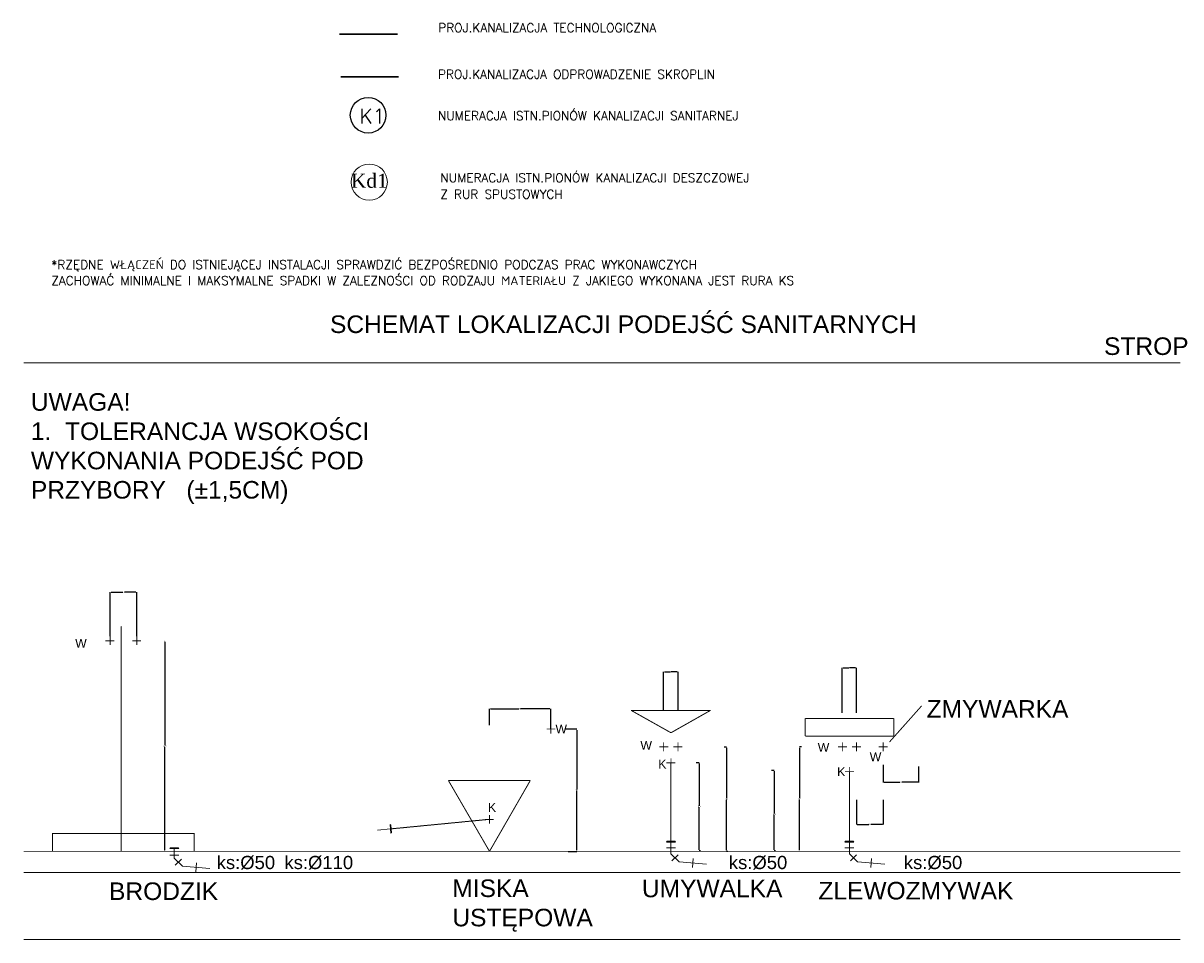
# Model space of a CAD drawing. Header units: millimetres. Extents: x 293871 to 335272, y 34548 to 100072.
# Tile 1 of 19: x 293871 to 305184, y 35181 to 44141. Entities that reach past the tile are written whole.
import ezdxf
from ezdxf.enums import TextEntityAlignment as Align
from ezdxf.lldxf.tags import DXFTag

# ---------------------------------------------------------------- set-up
doc = ezdxf.new("R2010")
doc.units = ezdxf.units.MM
for name, pattern in [('04b018', [5.49, 4.32, -0.54, 0.09, -0.54]), ('DASHED', [0.75, 0.5, -0.25]), ('DIVIDE', [1.25, 0.5, -0.25, 0, -0.25, 0, -0.25]), ('KRESKOWA', [19.05, 12.7, -6.35])]:
    doc.linetypes.add(name, pattern=pattern)
for name, color, linetype, lineweight in [('_IS_WOD_OPIS', 7, 'Continuous', 15), ('IS - KS - odporowadzenie skroplin', 230, 'DIVIDE', 30), ('KS-rury-profil', 34, 'Continuous', 30), ('W_KAN PODSTROP', 202, 'KRESKOWA', 30), ('w_opis_legenda', 7, 'Continuous', 18), ('w_opis_pion_kan_deszcz', 94, 'Continuous', 20)]:
    doc.layers.add(name, color=color, linetype=linetype, lineweight=lineweight)
doc.layers.add('IS_Grafika', color=94, linetype='SOLID')
doc.styles.add('Arial', font='arial.ttf')
doc.styles.get("Standard").update_dxf_attribs({"font": 'arial.ttf'})
doc.styles.add('Łukasz', font='simplex.shx')
doc.styles.add('Łukasz 2', font='times.ttf')
tags = doc.linetypes.add('SOLID', pattern=[10, 10, 0]).pattern_tags.tags
tags[6:7] = [DXFTag(74, 4), DXFTag(75, 0), DXFTag(340, '0'), DXFTag(46, 0.0), DXFTag(50, 0.0), DXFTag(44, 0.0), DXFTag(45, 0.0)]
tags[4:5] = [DXFTag(74, 4), DXFTag(75, 0), DXFTag(340, '0'), DXFTag(46, 0.0), DXFTag(50, 0.0), DXFTag(44, 0.0), DXFTag(45, 0.0)]
doc.dimstyles.get("Standard").update_dxf_attribs({"dimtxt": 0.18, "dimasz": 0.18, "dimexe": 0.18, "dimexo": 0.0625, "dimgap": 0.09, "dimtad": 0, "dimtih": 1, "dimtoh": 1, "dimdec": 4, "dimzin": 0, "dimdsep": 46, "dimtxsty": 'Standard', "dimcen": 0.09, "dimadec": 0, "dimazin": 0, "dimtfac": 1, "dimtdec": 4, "dimtofl": 0, "dimtmove": 0, "dimatfit": 3, "dimfxl": 1, "dimtolj": 1, "dimtzin": 0, "dimarcsym": 0})

# ---------------------------------------------------------------- blocks, each defined once
blk = doc.blocks.new('*D1')
at = {"layer": '_IS_WOD_OPIS', "color": 0, "lineweight": -2}
for p, q in [((299164, 37242), (299281, 37242)), ((299280, 37232), (299280, 36652)), ((299280, 36056), (299280, 36636)), ((299196, 36046), (299281, 36046))]:
    blk.add_line(p, q, dxfattribs=at)
at = {"layer": '_IS_WOD_OPIS', "color": 0}
for points in [[(299282, 37232), (299279, 37232), (299280, 37242)], [(299279, 36056), (299282, 36056), (299280, 36046)]]:
    blk.add_solid(points, dxfattribs=at)
at = {"layer": '_IS_WOD_OPIS', "color": 0, "lineweight": 0, "insert": (299280, 36644), "char_height": 15, "attachment_point": 5}
blk.add_mtext('\\A1;70', dxfattribs=at)
blk = doc.blocks.new('*D2')
at = {"layer": '_IS_WOD_OPIS', "color": 0, "lineweight": -2}
for p, q in [((298428, 37280), (298428, 37440)), ((298438, 37439), (298711, 37439)), ((299017, 37439), (298732, 37439)), ((299027, 37242), (299027, 37440))]:
    blk.add_line(p, q, dxfattribs=at)
at = {"layer": '_IS_WOD_OPIS', "color": 0}
for points in [[(298438, 37441), (298438, 37438), (298428, 37439)], [(299017, 37438), (299017, 37441), (299027, 37439)]]:
    blk.add_solid(points, dxfattribs=at)
at = {"layer": '_IS_WOD_OPIS', "color": 0, "lineweight": 0, "insert": (298721, 37439), "char_height": 15, "attachment_point": 5}
blk.add_mtext('\\A1;70', dxfattribs=at)
blk = doc.blocks.new('*D3')
at = {"layer": '_IS_WOD_OPIS', "color": 0, "lineweight": -2}
for p, q in [((300129, 37424), (300129, 37802)), ((300139, 37802), (300195, 37802)), ((300260, 37802), (300205, 37802)), ((300270, 37424), (300270, 37802))]:
    blk.add_line(p, q, dxfattribs=at)
at = {"layer": '_IS_WOD_OPIS', "color": 0}
for points in [[(300139, 37803), (300139, 37800), (300129, 37802)], [(300260, 37800), (300260, 37803), (300270, 37802)]]:
    blk.add_solid(points, dxfattribs=at)
at = {"layer": '_IS_WOD_OPIS', "color": 0, "lineweight": 0, "insert": (300200, 37802), "char_height": 15, "attachment_point": 5}
blk.add_mtext('\\A1;8', dxfattribs=at)
blk = doc.blocks.new('*D4')
at = {"layer": '_IS_WOD_OPIS', "color": 0, "lineweight": -2}
for p, q in [((300720, 37068), (300745, 37068)), ((300745, 37058), (300745, 36565)), ((300745, 36056), (300745, 36549)), ((300758, 36046), (300744, 36046))]:
    blk.add_line(p, q, dxfattribs=at)
at = {"layer": '_IS_WOD_OPIS', "color": 0}
for points in [[(300746, 37058), (300743, 37058), (300745, 37068)], [(300743, 36056), (300746, 36056), (300745, 36046)]]:
    blk.add_solid(points, dxfattribs=at)
at = {"layer": '_IS_WOD_OPIS', "color": 0, "lineweight": 0, "insert": (300745, 36557), "char_height": 15, "attachment_point": 5}
blk.add_mtext('\\A1;60', dxfattribs=at)
blk = doc.blocks.new('*D5')
at = {"layer": '_IS_WOD_OPIS', "color": 0, "lineweight": -2}
for p, q in [((300448, 36915), (300476, 36915)), ((300476, 36905), (300476, 36491)), ((300476, 36061), (300476, 36476)), ((300489, 36051), (300475, 36051))]:
    blk.add_line(p, q, dxfattribs=at)
at = {"layer": '_IS_WOD_OPIS', "color": 0}
for points in [[(300477, 36905), (300474, 36905), (300476, 36915)], [(300474, 36061), (300477, 36061), (300476, 36051)]]:
    blk.add_solid(points, dxfattribs=at)
at = {"layer": '_IS_WOD_OPIS', "color": 0, "lineweight": 0, "insert": (300476, 36484), "char_height": 15, "attachment_point": 5}
blk.add_mtext('\\A1;50', dxfattribs=at)
blk = doc.blocks.new('*D6')
at = {"layer": '_IS_WOD_OPIS', "color": 0, "lineweight": -2}
for p, q in [((301476, 37068), (301456, 37068)), ((301456, 37058), (301456, 36565)), ((301456, 36056), (301456, 36549)), ((301456, 36046), (301456, 36046))]:
    blk.add_line(p, q, dxfattribs=at)
at = {"layer": '_IS_WOD_OPIS', "color": 0}
for points in [[(301457, 37058), (301454, 37058), (301456, 37068)], [(301454, 36056), (301457, 36056), (301456, 36046)]]:
    blk.add_solid(points, dxfattribs=at)
at = {"layer": '_IS_WOD_OPIS', "color": 0, "lineweight": 0, "insert": (301456, 36557), "char_height": 15, "attachment_point": 5}
blk.add_mtext('\\A1;50', dxfattribs=at)
blk = doc.blocks.new('*D7')
at = {"layer": '_IS_WOD_OPIS', "color": 0, "lineweight": -2}
for p, q in [((302013, 36550), (302013, 36309)), ((302275, 36550), (302275, 36309)), ((302021, 36310), (302134, 36310)), ((302267, 36310), (302154, 36310))]:
    blk.add_line(p, q, dxfattribs=at)
at = {"layer": '_IS_WOD_OPIS', "color": 0}
for points in [[(302021, 36311), (302021, 36308), (302013, 36310)], [(302267, 36308), (302267, 36311), (302275, 36310)]]:
    blk.add_solid(points, dxfattribs=at)
at = {"layer": '_IS_WOD_OPIS', "color": 0, "lineweight": 0, "insert": (302144, 36310), "char_height": 15, "attachment_point": 5}
blk.add_mtext('\\A1;15', dxfattribs=at)
blk = doc.blocks.new('*D8')
at = {"layer": '_IS_WOD_OPIS', "color": 0, "lineweight": -2}
for p, q in [((302275, 36892), (302275, 36720)), ((302620, 36875), (302620, 36720)), ((302283, 36721), (302437, 36721)), ((302612, 36721), (302458, 36721))]:
    blk.add_line(p, q, dxfattribs=at)
at = {"layer": '_IS_WOD_OPIS', "color": 0}
for points in [[(302283, 36722), (302283, 36719), (302275, 36721)], [(302612, 36719), (302612, 36722), (302620, 36721)]]:
    blk.add_solid(points, dxfattribs=at)
at = {"layer": '_IS_WOD_OPIS', "color": 0, "lineweight": 0, "insert": (302447, 36721), "char_height": 15, "attachment_point": 5}
blk.add_mtext('\\A1;20', dxfattribs=at)
blk = doc.blocks.new('*D9')
at = {"layer": '_IS_WOD_OPIS', "color": 0, "lineweight": -2}
for p, q in [((301875, 37400), (301875, 37839)), ((301885, 37839), (301939, 37839)), ((302003, 37839), (301949, 37839)), ((302013, 37400), (302013, 37839))]:
    blk.add_line(p, q, dxfattribs=at)
at = {"layer": '_IS_WOD_OPIS', "color": 0}
for points in [[(301885, 37841), (301885, 37838), (301875, 37839)], [(302003, 37838), (302003, 37841), (302013, 37839)]]:
    blk.add_solid(points, dxfattribs=at)
at = {"layer": '_IS_WOD_OPIS', "color": 0, "lineweight": 0, "insert": (301944, 37839), "char_height": 15, "attachment_point": 5}
blk.add_mtext('\\A1;8', dxfattribs=at)
blk = doc.blocks.new('*D10')
at = {"layer": '_IS_WOD_OPIS', "color": 0, "lineweight": -2}
for p, q in [((294720, 38150), (294720, 38578)), ((294730, 38578), (294840, 38578)), ((294971, 38578), (294861, 38578)), ((294981, 38150), (294981, 38578))]:
    blk.add_line(p, q, dxfattribs=at)
at = {"layer": '_IS_WOD_OPIS', "color": 0}
for points in [[(294730, 38579), (294730, 38576), (294720, 38578)], [(294971, 38576), (294971, 38579), (294981, 38578)]]:
    blk.add_solid(points, dxfattribs=at)
at = {"layer": '_IS_WOD_OPIS', "color": 0, "lineweight": 0, "insert": (294850, 38578), "char_height": 15, "attachment_point": 5}
blk.add_mtext('\\A1;15', dxfattribs=at)
blk = doc.blocks.new('*D11')
at = {"layer": '_IS_WOD_OPIS', "color": 0, "lineweight": -2}
for p, q in [((295255, 38105), (295255, 38105)), ((295255, 38095), (295255, 37083)), ((295255, 36056), (295255, 37068)), ((295255, 36046), (295255, 36046))]:
    blk.add_line(p, q, dxfattribs=at)
at = {"layer": '_IS_WOD_OPIS', "color": 0}
for points in [[(295257, 38095), (295253, 38095), (295255, 38105)], [(295253, 36056), (295257, 36056), (295255, 36046)]]:
    blk.add_solid(points, dxfattribs=at)
at = {"layer": '_IS_WOD_OPIS', "color": 0, "lineweight": 0, "insert": (295255, 37075), "char_height": 15, "attachment_point": 5}
blk.add_mtext('\\A1;120', dxfattribs=at)
blk = doc.blocks.new('*D12')
at = {"layer": '_IS_WOD_OPIS', "color": 0, "lineweight": -2}
for p, q in [((301182, 36840), (301210, 36840)), ((301210, 36830), (301210, 36416)), ((301210, 36061), (301210, 36400)), ((301223, 36051), (301210, 36051))]:
    blk.add_line(p, q, dxfattribs=at)
at = {"layer": '_IS_WOD_OPIS', "color": 0}
for points in [[(301211, 36830), (301208, 36830), (301210, 36840)], [(301208, 36061), (301211, 36061), (301210, 36051)]]:
    blk.add_solid(points, dxfattribs=at)
at = {"layer": '_IS_WOD_OPIS', "color": 0, "lineweight": 0, "insert": (301210, 36408), "char_height": 15, "attachment_point": 5}
blk.add_mtext('\\A1;40', dxfattribs=at)

msp = doc.modelspace()

# ---------------------------------------------------------------- linework, layer by layer
at = {"layer": '_IS_WOD_OPIS', "linetype": '04b018', "lineweight": 0}
msp.add_line((294829.52135, 36046.17671), (294829.52135, 38246.41417), dxfattribs=at)
at = {"layer": '_IS_WOD_OPIS', "color": 0, "lineweight": 0}
for points, const_width in [([(293875.36753, 40820.29694), (305178.76375, 40820.29712)], 9.51599), ([(302336.74071, 37115.48968), (302651.16962, 37468.93205)], 9.51599), ([(299811.72449, 37423.97794), (300587.4506, 37423.97795)], 9.51599), ([(300201.03526, 37205.273), (299811.72449, 37423.97794)], 9.51599), ([(300201.03526, 37205.273), (300587.4506, 37423.97795)], 9.51599), ([(302378.64958, 37346.07588), (301513.04028, 37346.07587)], 9.51599), ([(301513.04028, 37346.07587), (301513.04028, 37172.325)], 9.51599), ([(302378.64958, 37172.32501), (302378.64958, 37346.07588)], 9.51599), ([(301513.04028, 37172.325), (302378.64958, 37172.32501)], 9.51599), ([(298826.2543, 36738.06011), (298026.44119, 36738.0601)], 9.51599), ([(298427.85787, 36046.17671), (298026.44119, 36738.0601)], 9.51599), ([(298427.85787, 36046.17671), (298826.2543, 36738.06011)], 9.51599), ([(294157.0386, 36046.1767), (295540.90523, 36046.17672), (295540.90523, 36219.82775), (294157.03859, 36219.82773), (294157.0386, 36046.1767)], 9.51599), ([(293875.3676, 36046.1767), (305178.76382, 36046.17687)], 9.51599), ([(299293.49214, 36046.17672), (299098.77435, 36046.17672)], 1.05733), ([(305178.76382, 36046.17687), (305026.71132, 36046.17684)], 1.05733), ([(293875.3676, 35839.47781), (305178.76382, 35839.47799)], 9.51599), ([(299293.49214, 35839.47784), (299098.77435, 35839.47783)], 1.05733), ([(293875.36762, 35185.73912), (305178.76384, 35185.7393)], 9.51599)]:
    msp.add_lwpolyline(points, dxfattribs=dict(at, const_width=const_width))
at = {"layer": '_IS_WOD_OPIS', "color": 1, "lineweight": 0}
for points, const_width in [([(294720.22501, 38062.695), (294720.22501, 38149.58292)], 8.6863), ([(294675.27094, 38104.62884), (294762.13389, 38104.62884)], 8.6863), ([(300129.17364, 37023.4347), (300129.17364, 37110.19781)], 8.67631), ([(301875.44351, 37023.43472), (301875.44351, 37110.19783)], 8.6863), ([(300087.26477, 37068.28893), (300174.12772, 37068.28893)], 8.6863), ([(301833.53463, 37068.28895), (301920.29774, 37068.28895)], 8.6863)]:
    msp.add_lwpolyline(points, dxfattribs=dict(at, const_width=const_width))
at = {"layer": '_IS_WOD_OPIS', "color": 5, "lineweight": 0}
for points, const_width in [([(294980.73899, 38062.69501), (294980.73899, 38149.58292)], 8.6863), ([(294935.88476, 38104.62885), (295022.77268, 38104.62885)], 8.6863), ([(298985.47221, 37242.06945), (299072.36012, 37242.06945)], 8.68879), ([(299027.40605, 37197.11537), (299027.40605, 37283.97833)], 8.6863), ([(300269.9765, 37023.4347), (300269.9765, 37110.19781)], 8.6863), ([(302013.22612, 37023.43472), (302013.22612, 37110.19784)], 8.6863), ([(302273.7401, 37023.43473), (302273.7401, 37110.19784)], 8.6863), ([(300225.02242, 37068.28893), (300311.91034, 37068.28893)], 8.6863), ([(301971.29228, 37068.28896), (302058.1802, 37068.28896)], 8.6863), ([(302231.83122, 37068.28896), (302318.69418, 37068.28896)], 8.6863)]:
    msp.add_lwpolyline(points, dxfattribs=dict(at, const_width=const_width))
at = {"layer": '_IS_WOD_OPIS', "color": 14, "lineweight": 0, "const_width": 8.6863}
for points in [[(300156.08119, 36911.811), (300242.96911, 36911.811)], [(300201.03527, 36869.87716), (300201.03527, 36956.64027)], [(301902.35106, 36824.92311), (301989.23897, 36824.92311)], [(301944.2849, 36782.98927), (301944.2849, 36869.87718)], [(298382.90379, 36357.58539), (298469.79171, 36357.58539)], [(298427.85787, 36315.67651), (298427.85787, 36402.53947)]]:
    msp.add_lwpolyline(points, dxfattribs=at)
at = {"layer": 'IS - KS - odporowadzenie skroplin', "linetype": 'Continuous'}
msp.add_line((297537.79312, 43616.87963), (296973.46023, 43616.87963), dxfattribs=at)
at = {"layer": 'IS_Grafika', "color": 42}
msp.add_circle((297241.91376, 43241.14595), 174.13467, dxfattribs=at)
msp.add_circle((297241.91376, 43241.14595), 174.13467, dxfattribs=at)
msp.add_circle((297241.91376, 43241.14595), 174.13467, dxfattribs=at)
at = {"layer": 'KS-rury-profil', "linetype": 'DASHED', "lineweight": 0}
for p, q in [((300201.03527, 36913.25872), (300201.03527, 36136.97114)), ((301944.2849, 36826.43323), (301944.28491, 36117.92083)), ((298427.85787, 36359.10799), (297467.282, 36266.06418))]:
    msp.add_line(p, q, dxfattribs=at)
at = {"layer": 'KS-rury-profil', "lineweight": 0}
for p, q in [((297460.18014, 36265.37627), (297332.04878, 36252.59151)), ((297464.31932, 36222.64379), (297456.04097, 36308.10875)), ((297456.5057, 36308.15377), (297464.10482, 36303.70791)), ((297463.64009, 36303.6629), (297470.92391, 36228.46546)), ((297464.31932, 36222.64379), (297470.92391, 36228.46546)), ((300158.10279, 36136.97114), (300163.26058, 36144.10623)), ((300243.96775, 36136.97114), (300158.10279, 36136.97114)), ((300163.26058, 36144.10623), (300238.80996, 36144.10623)), ((300201.03527, 36136.97114), (300201.03527, 36022.8611)), ((300243.96775, 36136.97114), (300238.80996, 36144.10623)), ((301901.35243, 36136.97116), (301906.51022, 36144.10626)), ((301987.21739, 36136.97116), (301901.35243, 36136.97116)), ((301906.51022, 36144.10626), (301982.0596, 36144.10626)), ((301944.28491, 36136.97116), (301944.28491, 36022.86113)), ((301987.21739, 36136.97116), (301982.0596, 36144.10626)), ((295390.36841, 36008.99212), (295304.50346, 36008.99212)), ((295304.50364, 36074.37137), (295309.66143, 36081.50647)), ((295390.36859, 36074.37137), (295304.50364, 36074.37137)), ((295309.66143, 36081.50647), (295385.21081, 36081.50647)), ((295347.43612, 36074.37137), (295347.43612, 35980.4648)), ((295428.1241, 35899.77682), (295347.43612, 35980.4648)), ((295390.36859, 36074.37137), (295385.21081, 36081.50647)), ((300243.96757, 36079.91594), (300158.10261, 36079.91594)), ((300281.72325, 35942.17312), (300201.03527, 36022.8611)), ((300211.02123, 35952.15908), (300271.73692, 36012.87478)), ((301987.2172, 36079.91596), (301901.35225, 36079.91596)), ((302024.97289, 35942.17315), (301944.28491, 36022.86113)), ((301954.27087, 35952.15911), (302014.98656, 36012.8748)), ((295357.42208, 35909.76278), (295418.13777, 35970.47847)), ((295694.69694, 35879.04143), (295428.1241, 35899.77682)), ((295558.08105, 35846.60572), (295564.73998, 35932.21253)), ((300548.29609, 35921.43774), (300281.72325, 35942.17312)), ((300411.6802, 35889.00203), (300418.33913, 35974.60883)), ((302291.54573, 35921.43776), (302024.97289, 35942.17315)), ((302154.92984, 35889.00206), (302161.58877, 35974.60886))]:
    msp.add_line(p, q, dxfattribs=at)
at = {"layer": 'W_KAN PODSTROP', "color": 132, "linetype": 'Continuous'}
msp.add_line((297527.3076, 44032.10499), (296962.9747, 44032.10499), dxfattribs=at)
at = {"layer": 'w_opis_pion_kan_deszcz'}
msp.add_circle((297253.18778, 42587.87268), 176.4933, dxfattribs=at)

# ---------------------------------------------------------------- texts
at = {"layer": '_IS_WOD_OPIS', "lineweight": 0, "attachment_point": 1, "style": 'Arial'}
for s, insert, char_height, width in [('{\\f@Arial Unicode MS|b0|i0|c238|p34;SCHEMAT LOKALIZACJI PODEJŚĆ SANITARNYCH}', (296869.07068, 41284.23276), 171.730944, 5992.6769319), ('{\\f@Arial Unicode MS|b0|i0|c238|p34;STROP}', (304433.11028, 41069.73925), 171.730944, 4293.2736), ('{\\f@Arial Unicode MS|b0|i0|c238|p34;UWAGA!\\P1.  TOLERANCJA WSOKOŚCI WYKONANIA PODEJŚĆ POD PRZYBORY   (%%P1,5CM)}', (293946.23373, 40524.72018), 171.730944, 4293.2736), ('{\\f@Arial Unicode MS|b0|i0|c238|p34;W}', (294378.93858, 38123.26964), 85.865472, 1580.253332), ('{\\f@Arial Unicode MS|b0|i0|c238|p34;ZMYWARKA}', (302699.09401, 37524.00715), 171.730944, 1580.253332), ('{\\f@Arial Unicode MS|b0|i0|c238|p34;W}', (299072.04919, 37285.84474), 85.865472, 1580.253332), ('{\\f@Arial Unicode MS|b0|i0|c238|p34;W}', (299902.14059, 37124.63614), 85.865472, 1580.253332), ('{\\f@Arial Unicode MS|b0|i0|c238|p34;W}', (301635.11979, 37104.85107), 85.865472, 1580.253332), ('{\\f@Arial Unicode MS|b0|i0|c238|p34;W}', (302143.28877, 37012.57186), 85.865472, 1580.253332), ('{\\f@Arial Unicode MS|b0|i0|c238|p34;K}', (300075.94237, 36941.4342), 85.865472, 1580.253332), ('{\\f@Arial Unicode MS|b0|i0|c238|p34;K}', (301824.62862, 36867.46836), 85.865472, 1580.253332), ('{\\f@Arial Unicode MS|b0|i0|c238|p34;K}', (298412.12044, 36517.72199), 85.865472, 1580.253332), ('{\\f@Arial Unicode MS|b0|i0|c238|p34;MISKA USTĘPOWA}', (298064.58113, 35771.12792), 171.730944, 1580.253332), ('{\\f@Arial Unicode MS|b0|i0|c238|p34;UMYWALKA}', (299917.26243, 35769.04367), 171.730944, 1580.253332), ('{\\f@Arial Unicode MS|b0|i0|c238|p34;ZLEWOZMYWAK}', (301641.28787, 35747.64341), 171.730944, 1580.253332), ('{\\f@Arial Unicode MS|b0|i0|c238|p34;BRODZIK}', (294710.05323, 35742.30032), 171.730944, 1580.253332)]:
    msp.add_mtext(s, dxfattribs=dict(at, insert=insert, char_height=char_height, width=width))
at = {"layer": '_IS_WOD_OPIS', "lineweight": 0, "char_height": 129.024, "attachment_point": 5, "style": 'Arial'}
for s, insert in [('\\A1;ks:%%C50', (296047.32065, 35934.73698)), ('\\A1;ks:%%C110', (296759.62304, 35934.63728)), ('\\A1;ks:%%C50', (301052.12695, 35934.63728)), ('\\A1;ks:%%C50', (302762.28787, 35934.6373))]:
    msp.add_mtext(s, dxfattribs=dict(at, insert=insert))
at = {"layer": 'IS_Grafika', "color": 42, "lineweight": 30, "insert": (297155.64565, 43304.41447), "char_height": 144, "attachment_point": 1, "rotation": 0.00000768, "style": 'Łukasz'}
msp.add_mtext('K1', dxfattribs=at)
at = {"layer": 'w_opis_legenda', "style": 'Łukasz'}
for s, p in [('PROJ.KANALIZACJA TECHNOLOGICZNA', (297926.4197, 44053.09706)), ('PROJ.KANALIZACJA ODPROWADZENIE SKROPLIN', (297924.32934, 43598.03562)), ('NUMERACJA ISTN.PIONÓW KANALIZACJI SANITARNEJ', (297924.32934, 43193.24984)), ('NUMERACJA ISTN.PIONÓW KANALIZACJI DESZCZOWEJ', (297948.41361, 42585.97887)), ('Z RUR SPUSTOWYCH ', (297948.41361, 42425.20507)), ('*RZĘDNE WŁĄCZEŃ DO ISTNIEJĄCEJ INSTALACJI SPRAWDZIĆ BEZPOŚREDNIO PODCZAS PRAC WYKONAWCZYCH', (294145.52697, 41737.49001)), ('ZACHOWAĆ MINIMALNE I MAKSYMALNE SPADKI W ZALEZNOŚCI OD RODZAJU MATERIAŁU Z JAKIEGO WYKONANA JEST RURA KS', (294145.52697, 41581.56556))]:
    msp.add_text(s, height=86.64, dxfattribs=at).set_placement(p)
at = {"layer": 'w_opis_pion_kan_deszcz', "style": 'Łukasz 2'}
msp.add_text('Kd1', height=138.24, dxfattribs=at).set_placement((297253.18778, 42531.78809), align=Align.CENTER)

# ---------------------------------------------------------------- dimensions: what is measured, and where the dimension line sits
at = {"layer": '_IS_WOD_OPIS', "lineweight": 0}
for base, p1, p2, text, override, picture, middle in [((294980.73899, 38577.54769), (294720.22501, 38149.58292), (294980.73899, 38149.58292), '15', {"dimtxt": 15, "dimasz": 10}, '*D10', (294850.482, 38577.54769)), ((300269.97649, 37801.75565), (300129.17364, 37423.97794), (300269.97649, 37423.97794), '8', {"dimtxt": 15, "dimasz": 10}, '*D3', (300199.57507, 37801.75565)), ((302619.73172, 36720.52216), (302275.2627, 36892.32332), (302619.73172, 36875.46252), '20', {"dimtxt": 15, "dimasz": 8}, '*D8', (302447.49721, 36720.52216))]:
    dim = msp.add_linear_dim(base=base, p1=p1, p2=p2, text=text, dimstyle='Standard', override=override, dxfattribs=at)
    dim.commit()
    dim.dimension.update_dxf_attribs({"geometry": picture, "text_midpoint": middle})
for base, p1, p2, text, override, picture, middle in [((295255.10697, 36046.17672), (295255.10695, 38104.62885), (295255.10697, 36046.17672), '120', {"dimtxt": 15, "dimasz": 10}, '*D11', (295255.10697, 37075.40278)), ((299280.49796, 37242.06945), (299196.13324, 36046.17672), (299163.5385, 37242.06945), '70', {"dimtxt": 15, "dimasz": 10}, '*D1', (299280.49796, 36644.12309)), ((301455.79673, 36046.17675), (301476.55829, 37068.28895), (301455.79673, 36046.17675), '50', {"dimtxt": 15, "dimasz": 10, "dimtxsty": 'Standard'}, '*D6', (301455.79673, 36557.23285))]:
    dim = msp.add_linear_dim(base=base, p1=p1, p2=p2, angle=90, text=text, dimstyle='Standard', override=override, dxfattribs=at)
    dim.commit()
    dim.dimension.update_dxf_attribs({"geometry": picture, "text_midpoint": middle})
for base, p1, p2, text, override, picture, middle in [((302013.22612, 37839.17799), (301875.4435, 37399.99081), (302013.22612, 37399.99081), '8', {"dimtxt": 15, "dimasz": 10}, '*D9', (301944.33481, 37839.17799)), ((299027.40605, 37439.37243), (298427.85787, 37279.98805), (299027.40605, 37242.06945), '70', {"dimtxt": 15, "dimasz": 10}, '*D2', (298721.35616, 37439.37243)), ((302275.2627, 36309.6759), (302013.22612, 36550.17608), (302275.2627, 36550.17608), '15', {"dimtxt": 15, "dimasz": 8}, '*D7', (302144.24441, 36309.6759))]:
    dim = msp.add_linear_dim(base=base, p1=p1, p2=p2, text=text, dimstyle='Standard', override=override, dxfattribs=at)
    dim.commit()
    dim.dimension.update_dxf_attribs({"geometry": picture, "text_midpoint": middle, "dimtype": 160})
for base, p1, p2, text, override, picture, middle in [((300744.58692, 37068.28893), (300758.18126, 36046.17674), (300720.03087, 37068.28893), '60', {"dimtxt": 15, "dimasz": 10}, '*D4', (300744.58692, 36557.23284)), ((300475.59969, 36050.71561), (300448.03344, 36915.45253), (300488.58161, 36050.71561), '50', {"dimtxt": 15, "dimasz": 10}, '*D5', (300475.59969, 36483.53274)), ((301209.78628, 36050.71561), (301182.22003, 36839.8745), (301222.76821, 36050.71561), '40', {"dimtxt": 15, "dimasz": 10, "dimtxsty": 'Standard'}, '*D12', (301209.78628, 36407.95471))]:
    dim = msp.add_linear_dim(base=base, p1=p1, p2=p2, angle=90, text=text, dimstyle='Standard', override=override, dxfattribs=at)
    dim.commit()
    dim.dimension.update_dxf_attribs({"geometry": picture, "text_midpoint": middle, "dimtype": 160})

doc.saveas('drawing.dxf')
